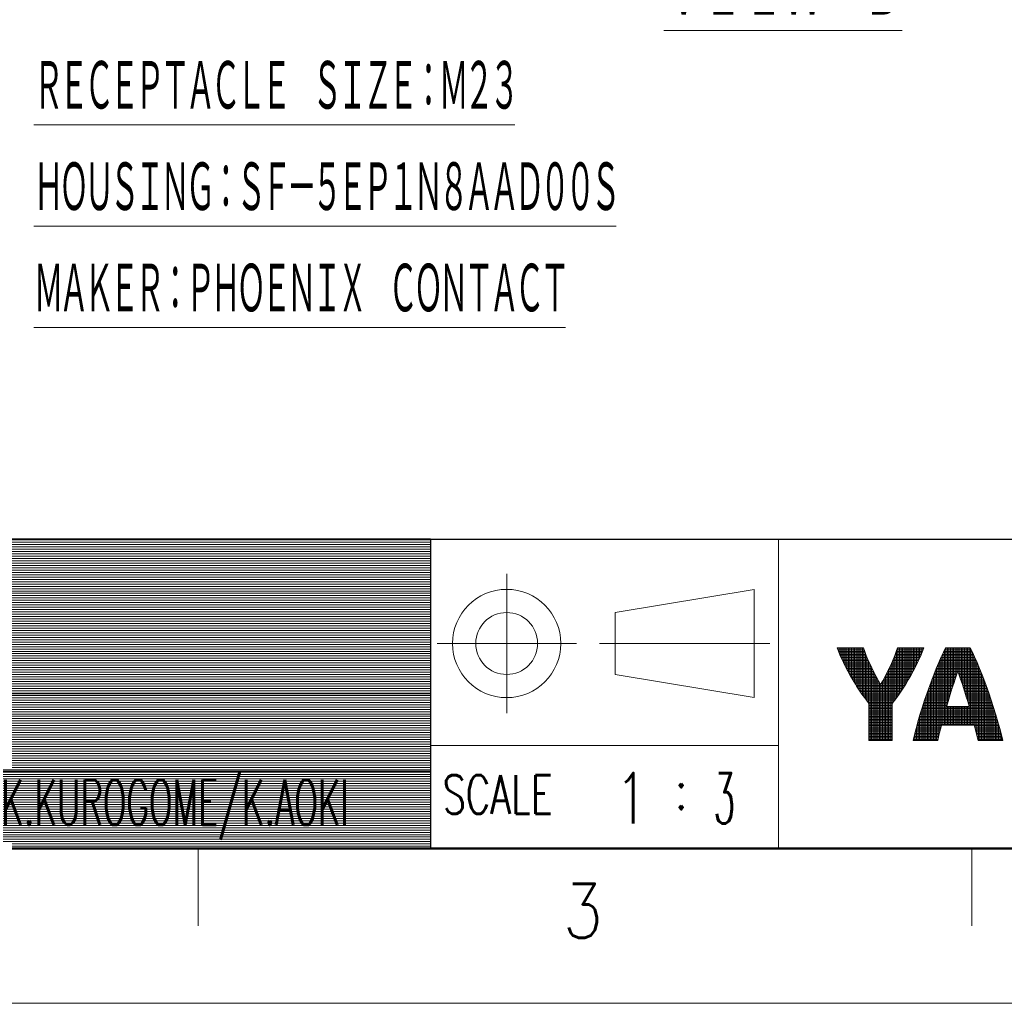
# Model space of a CAD drawing. Header units: millimetres. Extents: x 0 to 1300, y 0 to 891.
# Tile 2 of 127: x 295 to 486, y 0 to 191. Entities that reach past the tile are written whole.
import ezdxf

# ---------------------------------------------------------------- set-up
doc = ezdxf.new("R2010")
doc.units = ezdxf.units.MM
doc.header["$LTSCALE"] = 0.545669
doc.layers.add('NoLayerName_001', color=7, linetype='Continuous')
doc.styles.get("Standard").update_dxf_attribs({"font": 'txt', "bigfont": 'extfont2'})

# ---------------------------------------------------------------- blocks, each defined once
blk = doc.blocks.new('*X49')
at = {"color": 2, "linetype": 'Continuous', "lineweight": 13}
for p, q in [((0, 5.967), (1.699, 5.967)), ((0.012, 5.936), (0.012, 6.001)), ((0.038, 5.867), (1.734, 5.867)), ((0.076, 5.767), (1.769, 5.767)), ((0.112, 5.679), (0.112, 6.001)), ((0.212, 5.441), (0.212, 6.001)), ((0.312, 5.218), (0.312, 6.001)), ((0.412, 5.005), (0.412, 6.001)), ((0.512, 4.803), (0.512, 6.001)), ((0.612, 4.609), (0.612, 6.001)), ((0.712, 4.421), (0.712, 6.001)), ((0.812, 4.239), (0.812, 6.001)), ((0.912, 4.065), (0.912, 6.001)), ((1.012, 3.893), (1.012, 6.001)), ((1.112, 3.728), (1.112, 6.001)), ((1.212, 3.565), (1.212, 6.001)), ((1.312, 3.41), (1.312, 6.001)), ((1.412, 3.255), (1.412, 6.001)), ((1.512, 3.109), (1.512, 6.001)), ((1.612, 2.964), (1.612, 6.001)), ((1.712, 2.824), (1.712, 5.931)), ((3.806, 5.767), (5.499, 5.767)), ((3.812, 2.754), (3.812, 5.784)), ((3.841, 5.867), (5.537, 5.867)), ((3.876, 5.967), (5.575, 5.967)), ((3.912, 2.893), (3.912, 6.001)), ((4.012, 3.034), (4.012, 6.001)), ((4.112, 3.18), (4.112, 6.001)), ((4.212, 3.331), (4.212, 6.001)), ((4.312, 3.485), (4.312, 6.001)), ((4.412, 3.643), (4.412, 6.001)), ((4.512, 3.809), (4.512, 6.001)), ((4.612, 3.976), (4.612, 6.001)), ((4.712, 4.149), (4.712, 6.001)), ((4.812, 4.329), (4.812, 6.001)), ((4.912, 4.512), (4.912, 6.001)), ((5.012, 4.703), (5.012, 6.001)), ((5.112, 4.902), (5.112, 6.001)), ((5.212, 5.108), (5.212, 6.001)), ((5.312, 5.324), (5.312, 6.001)), ((5.412, 5.554), (5.412, 6.001)), ((5.512, 5.801), (5.512, 6.001)), ((0.116, 5.667), (1.806, 5.667)), ((0.157, 5.567), (1.844, 5.567)), ((0.2, 5.467), (1.883, 5.467)), ((0.244, 5.367), (1.923, 5.367)), ((0.289, 5.267), (1.964, 5.267)), ((0.335, 5.167), (2.006, 5.167)), ((1.812, 2.69), (1.812, 5.653)), ((1.912, 2.558), (1.912, 5.395)), ((2.012, 2.433), (2.012, 5.155)), ((3.568, 5.167), (5.239, 5.167)), ((3.611, 5.267), (5.286, 5.267)), ((3.612, 2.494), (3.612, 5.269)), ((3.652, 5.367), (5.331, 5.367)), ((3.692, 5.467), (5.374, 5.467)), ((3.712, 2.622), (3.712, 5.517)), ((3.731, 5.567), (5.417, 5.567)), ((3.769, 5.667), (5.458, 5.667)), ((0.382, 5.067), (2.05, 5.067)), ((0.431, 4.967), (2.093, 4.967)), ((0.48, 4.867), (2.139, 4.867)), ((0.529, 4.767), (2.185, 4.767)), ((0.582, 4.667), (2.232, 4.667)), ((0.634, 4.567), (2.281, 4.567)), ((0.687, 4.467), (2.33, 4.467)), ((2.112, 0), (2.112, 4.927)), ((2.212, 0), (2.212, 4.71)), ((2.312, 0), (2.312, 4.504)), ((3.245, 4.467), (4.888, 4.467)), ((3.294, 4.567), (4.941, 4.567)), ((3.312, 0), (3.312, 4.605)), ((3.342, 4.667), (4.993, 4.667)), ((3.389, 4.767), (5.045, 4.767)), ((3.412, 0), (3.412, 4.816)), ((3.435, 4.867), (5.095, 4.867)), ((3.481, 4.967), (5.144, 4.967)), ((3.512, 0), (3.512, 5.037)), ((3.525, 5.067), (5.193, 5.067)), ((0.742, 4.367), (2.38, 4.367)), ((0.796, 4.267), (2.432, 4.267)), ((0.853, 4.167), (2.483, 4.167)), ((0.91, 4.067), (2.537, 4.067)), ((0.968, 3.967), (2.591, 3.967)), ((1.027, 3.867), (2.645, 3.867)), ((2.412, 0), (2.412, 4.306)), ((2.512, 0), (2.512, 4.113)), ((2.612, 0), (2.612, 3.929)), ((2.912, 0), (2.912, 3.836)), ((2.929, 3.867), (4.547, 3.867)), ((2.984, 3.967), (4.607, 3.967)), ((3.012, 0), (3.012, 4.019)), ((3.038, 4.067), (4.664, 4.067)), ((3.091, 4.167), (4.722, 4.167)), ((3.112, 0), (3.112, 4.207)), ((3.143, 4.267), (4.778, 4.267)), ((3.194, 4.367), (4.833, 4.367)), ((3.212, 0), (3.212, 4.401)), ((1.088, 3.767), (2.702, 3.767)), ((1.148, 3.667), (2.759, 3.667)), ((1.211, 3.567), (4.364, 3.567)), ((1.274, 3.467), (4.3, 3.467)), ((1.339, 3.367), (4.235, 3.367)), ((1.404, 3.267), (4.171, 3.267)), ((2.712, 0), (2.712, 3.75)), ((2.812, 0), (2.812, 3.66)), ((2.816, 3.667), (4.426, 3.667)), ((2.873, 3.767), (4.487, 3.767)), ((1.472, 3.167), (4.103, 3.167)), ((1.54, 3.067), (4.035, 3.067)), ((1.609, 2.967), (3.965, 2.967)), ((1.681, 2.867), (3.894, 2.867)), ((1.753, 2.767), (3.822, 2.767)), ((1.829, 2.667), (3.746, 2.667)), ((1.905, 2.567), (3.67, 2.567)), ((1.984, 2.467), (3.59, 2.467)), ((2.037, 2.367), (3.537, 2.367)), ((2.037, 2.267), (3.537, 2.267)), ((2.037, 2.167), (3.537, 2.167)), ((2.037, 2.067), (3.537, 2.067)), ((2.037, 1.967), (3.537, 1.967)), ((2.037, 1.867), (3.537, 1.867)), ((2.037, 1.767), (3.537, 1.767)), ((2.037, 1.667), (3.537, 1.667)), ((2.037, 1.567), (3.537, 1.567)), ((2.037, 1.467), (3.537, 1.467)), ((2.037, 1.367), (3.537, 1.367)), ((2.037, 1.267), (3.537, 1.267)), ((2.037, 1.167), (3.537, 1.167)), ((2.037, 1.067), (3.537, 1.067)), ((2.037, 0.967), (3.537, 0.967)), ((2.037, 0.867), (3.537, 0.867)), ((2.037, 0.767), (3.537, 0.767)), ((2.037, 0.667), (3.537, 0.667)), ((2.037, 0.567), (3.537, 0.567)), ((2.037, 0.467), (3.537, 0.467)), ((2.037, 0.367), (3.537, 0.367)), ((2.037, 0.267), (3.537, 0.267)), ((2.037, 0.167), (3.537, 0.167)), ((2.037, 0.067), (3.537, 0.067))]:
    blk.add_line(p, q, dxfattribs=at)
blk = doc.blocks.new('*X54')
at = {"color": 2, "linetype": 'Continuous', "lineweight": 13}
for p, q in [((1.971, 5.766), (3.797, 5.766)), ((2.009, 1), (2.009, 5.844)), ((2.019, 5.866), (3.749, 5.866)), ((2.068, 5.966), (3.7, 5.966)), ((2.109, 1), (2.109, 6)), ((2.209, 2.39), (2.209, 6)), ((2.309, 2.726), (2.309, 6)), ((2.409, 3.052), (2.409, 6)), ((2.509, 3.369), (2.509, 6)), ((2.609, 3.678), (2.609, 6)), ((2.709, 3.978), (2.709, 6)), ((2.809, 4.269), (2.809, 6)), ((2.909, 4.414), (2.909, 6)), ((3.009, 4.126), (3.009, 6)), ((3.109, 3.83), (3.109, 6)), ((3.209, 3.526), (3.209, 6)), ((3.309, 3.214), (3.309, 6)), ((3.409, 2.892), (3.409, 6)), ((3.509, 2.562), (3.509, 6)), ((3.609, 2.222), (3.609, 6)), ((3.709, 1), (3.709, 5.949)), ((3.809, 1), (3.809, 5.743)), ((1.699, 5.166), (4.069, 5.166)), ((1.709, 0.532), (1.709, 5.189)), ((1.742, 5.266), (4.026, 5.266)), ((1.786, 5.366), (3.982, 5.366)), ((1.809, 0.936), (1.809, 5.417)), ((1.831, 5.466), (3.937, 5.466)), ((1.877, 5.566), (3.891, 5.566)), ((1.909, 1), (1.909, 5.634)), ((1.924, 5.666), (3.844, 5.666)), ((3.909, 1), (3.909, 5.527)), ((4.009, 0.738), (4.009, 5.305)), ((1.408, 4.466), (2.878, 4.466)), ((1.409, 0), (1.409, 4.468)), ((1.448, 4.566), (4.32, 4.566)), ((1.488, 4.666), (4.28, 4.666)), ((1.509, 0), (1.509, 4.717)), ((1.529, 4.766), (4.239, 4.766)), ((1.571, 4.866), (4.197, 4.866)), ((1.609, 0.106), (1.609, 4.956)), ((1.613, 4.966), (4.155, 4.966)), ((1.655, 5.066), (4.113, 5.066)), ((2.89, 4.466), (4.36, 4.466)), ((4.109, 0.327), (4.109, 5.077)), ((4.209, 0), (4.209, 4.838)), ((4.309, 0), (4.309, 4.596)), ((1.175, 3.866), (2.671, 3.866)), ((1.209, 0), (1.209, 3.954)), ((1.213, 3.966), (2.705, 3.966)), ((1.251, 4.066), (2.739, 4.066)), ((1.29, 4.166), (2.773, 4.166)), ((1.309, 0), (1.309, 4.216)), ((1.328, 4.266), (2.808, 4.266)), ((1.368, 4.366), (2.843, 4.366)), ((2.925, 4.366), (4.4, 4.366)), ((2.96, 4.266), (4.44, 4.266)), ((2.995, 4.166), (4.478, 4.166)), ((3.029, 4.066), (4.516, 4.066)), ((3.063, 3.966), (4.555, 3.966)), ((3.097, 3.866), (4.593, 3.866)), ((4.409, 0), (4.409, 4.345)), ((4.509, 0), (4.509, 4.087)), ((4.609, 0), (4.609, 3.825)), ((0.956, 3.266), (2.476, 3.266)), ((0.992, 3.366), (2.508, 3.366)), ((1.009, 0), (1.009, 3.412)), ((1.028, 3.466), (2.54, 3.466)), ((1.065, 3.566), (2.572, 3.566)), ((1.101, 3.666), (2.605, 3.666)), ((1.109, 0), (1.109, 3.686)), ((1.138, 3.766), (2.638, 3.766)), ((3.13, 3.766), (4.63, 3.766)), ((3.163, 3.666), (4.667, 3.666)), ((3.196, 3.566), (4.703, 3.566)), ((3.228, 3.466), (4.74, 3.466)), ((3.26, 3.366), (4.776, 3.366)), ((3.292, 3.266), (4.812, 3.266)), ((4.709, 0), (4.709, 3.552)), ((4.809, 0), (4.809, 3.275)), ((0.716, 2.566), (2.261, 2.566)), ((0.75, 2.666), (2.291, 2.666)), ((0.784, 2.766), (2.321, 2.766)), ((0.809, 0), (0.809, 2.839)), ((0.818, 2.866), (2.351, 2.866)), ((0.852, 2.966), (2.382, 2.966)), ((0.886, 3.066), (2.413, 3.066)), ((0.909, 0), (0.909, 3.131)), ((0.921, 3.166), (2.444, 3.166)), ((3.324, 3.166), (4.847, 3.166)), ((3.355, 3.066), (4.882, 3.066)), ((3.386, 2.966), (4.916, 2.966)), ((3.417, 2.866), (4.95, 2.866)), ((3.447, 2.766), (4.984, 2.766)), ((3.477, 2.666), (5.018, 2.666)), ((3.507, 2.566), (5.051, 2.566)), ((4.909, 0), (4.909, 2.988)), ((5.009, 0), (5.009, 2.694)), ((0.509, 0), (0.509, 1.915)), ((0.524, 1.966), (5.244, 1.966)), ((0.555, 2.066), (5.213, 2.066)), ((0.587, 2.166), (5.181, 2.166)), ((0.609, 0), (0.609, 2.234)), ((0.619, 2.266), (2.172, 2.266)), ((0.652, 2.366), (2.202, 2.366)), ((0.684, 2.466), (2.231, 2.466)), ((0.709, 0), (0.709, 2.542)), ((2.209, 1), (2.209, 2.2)), ((2.309, 1), (2.309, 2.2)), ((2.409, 1), (2.409, 2.2)), ((2.509, 1), (2.509, 2.2)), ((2.609, 1), (2.609, 2.2)), ((2.709, 1), (2.709, 2.2)), ((2.809, 1), (2.809, 2.2)), ((2.909, 1), (2.909, 2.2)), ((3.009, 1), (3.009, 2.2)), ((3.109, 1), (3.109, 2.2)), ((3.209, 1), (3.209, 2.2)), ((3.309, 1), (3.309, 2.2)), ((3.409, 1), (3.409, 2.2)), ((3.509, 1), (3.509, 2.2)), ((3.537, 2.466), (5.084, 2.466)), ((3.566, 2.366), (5.116, 2.366)), ((3.595, 2.266), (5.149, 2.266)), ((3.609, 1), (3.609, 2.2)), ((5.109, 0), (5.109, 2.39)), ((5.209, 0), (5.209, 2.08)), ((0.344, 1.366), (5.424, 1.366)), ((0.373, 1.466), (5.395, 1.466)), ((0.402, 1.566), (5.366, 1.566)), ((0.409, 0), (0.409, 1.588)), ((0.432, 1.666), (5.336, 1.666)), ((0.463, 1.766), (5.305, 1.766)), ((0.493, 1.866), (5.274, 1.866)), ((5.309, 0), (5.309, 1.756)), ((5.409, 0), (5.409, 1.42)), ((0.15, 0.666), (1.742, 0.666)), ((0.176, 0.766), (1.766, 0.766)), ((0.203, 0.866), (1.791, 0.866)), ((0.209, 0), (0.209, 0.886)), ((0.231, 0.966), (1.816, 0.966)), ((0.258, 1.066), (5.51, 1.066)), ((0.286, 1.166), (5.482, 1.166)), ((0.309, 0), (0.309, 1.246)), ((0.314, 1.266), (5.453, 1.266)), ((3.951, 0.966), (5.537, 0.966)), ((3.977, 0.866), (5.565, 0.866)), ((4.002, 0.766), (5.592, 0.766)), ((4.026, 0.666), (5.618, 0.666)), ((5.509, 0), (5.509, 1.07)), ((5.609, 0), (5.609, 0.704)), ((0, 0.066), (1.599, 0.066)), ((0.009, 0), (0.009, 0.102)), ((0.024, 0.166), (1.622, 0.166)), ((0.048, 0.266), (1.645, 0.266)), ((0.072, 0.366), (1.669, 0.366)), ((0.098, 0.466), (1.692, 0.466)), ((0.109, 0), (0.109, 0.507)), ((0.124, 0.566), (1.717, 0.566)), ((4.051, 0.566), (5.644, 0.566)), ((4.075, 0.466), (5.67, 0.466)), ((4.099, 0.366), (5.696, 0.366)), ((4.122, 0.266), (5.72, 0.266)), ((4.146, 0.166), (5.744, 0.166)), ((4.169, 0.066), (5.768, 0.066)), ((5.709, 0), (5.709, 0.313))]:
    blk.add_line(p, q, dxfattribs=at)
blk = doc.blocks.new('JZB_0004')
at = {"layer": 'NoLayerName_001', "color": 3, "lineweight": 13, "char_height": 3.27, "attachment_point": 5}
for s, insert in [('\\A1;\\W0.7500;1', (0.818, 1.635)), ('\\A1;\\W0.5000;3', (6.818, 1.635))]:
    blk.add_mtext(s, dxfattribs=dict(at, insert=insert))
blk = doc.blocks.new('JZB_0005')
at = {"layer": 'NoLayerName_001', "color": 3, "lineweight": 13}
for s, insert, char_height, attachment_point in [('\\A1;\\W0.7500;1', (0.91, 1.82), 3.64, 5), ('\\A1;\\W0.7500;1', (5.91, 1.82), 3.64, 5), ('\\A1;\\W0.5000;REVISED', (8.41, 1.82), 3.64, 4), ("\\A1;\\W0.6383;Jun.23.'16", (51.91, 1.82), 2.91, 5), ('\\A1;\\W0.5543;K.KUROGOME/K.AOKI', (81.91, 1.82), 2.91, 5)]:
    blk.add_mtext(s, dxfattribs=dict(at, insert=insert, char_height=char_height, attachment_point=attachment_point))
blk = doc.blocks.new('*X12')
at = {"color": 7, "linetype": 'Continuous', "lineweight": 13}
for p, q in [((0, 19.8), (100, 19.8)), ((0, 19.65), (100, 19.65)), ((0, 19.5), (100, 19.5)), ((0, 19.35), (100, 19.35)), ((0, 19.2), (100, 19.2)), ((0, 19.05), (100, 19.05)), ((0, 18.9), (100, 18.9)), ((0, 18.75), (100, 18.75)), ((0, 18.6), (100, 18.6)), ((0, 18.45), (100, 18.45)), ((0, 18.3), (100, 18.3)), ((0, 18.15), (100, 18.15)), ((0, 18), (100, 18)), ((0, 17.85), (100, 17.85)), ((0, 17.7), (100, 17.7)), ((0, 17.55), (100, 17.55)), ((0, 17.4), (100, 17.4)), ((0, 17.25), (100, 17.25)), ((0, 17.1), (100, 17.1)), ((0, 16.95), (100, 16.95)), ((0, 16.8), (100, 16.8)), ((0, 16.65), (100, 16.65)), ((0, 16.5), (100, 16.5)), ((0, 16.35), (100, 16.35)), ((0, 16.2), (100, 16.2)), ((0, 16.05), (100, 16.05)), ((0, 15.9), (100, 15.9)), ((0, 15.75), (100, 15.75)), ((0, 15.6), (100, 15.6)), ((0, 15.45), (100, 15.45)), ((0, 15.3), (100, 15.3)), ((0, 15.15), (100, 15.15)), ((0, 15), (100, 15)), ((0, 14.85), (100, 14.85)), ((0, 14.7), (100, 14.7)), ((0, 14.55), (100, 14.55)), ((0, 14.4), (100, 14.4)), ((0, 14.25), (100, 14.25)), ((0, 14.1), (100, 14.1)), ((0, 13.95), (100, 13.95)), ((0, 13.8), (100, 13.8)), ((0, 13.65), (100, 13.65)), ((0, 13.5), (100, 13.5)), ((0, 13.35), (100, 13.35)), ((0, 13.2), (100, 13.2)), ((0, 13.05), (100, 13.05)), ((0, 12.9), (100, 12.9)), ((0, 12.75), (100, 12.75)), ((0, 12.6), (100, 12.6)), ((0, 12.45), (100, 12.45)), ((0, 12.3), (100, 12.3)), ((0, 12.15), (100, 12.15)), ((0, 12), (100, 12)), ((0, 11.85), (100, 11.85)), ((0, 11.7), (100, 11.7)), ((0, 11.55), (100, 11.55)), ((0, 11.4), (100, 11.4)), ((0, 11.25), (100, 11.25)), ((0, 11.1), (100, 11.1)), ((0, 10.95), (100, 10.95)), ((0, 10.8), (100, 10.8)), ((0, 10.65), (100, 10.65)), ((0, 10.5), (100, 10.5)), ((0, 10.35), (100, 10.35)), ((0, 10.2), (100, 10.2)), ((0, 10.05), (100, 10.05)), ((0, 9.9), (100, 9.9)), ((0, 9.75), (100, 9.75)), ((0, 9.6), (100, 9.6)), ((0, 9.45), (100, 9.45)), ((0, 9.3), (100, 9.3)), ((0, 9.15), (100, 9.15)), ((0, 9), (100, 9)), ((0, 8.85), (100, 8.85)), ((0, 8.7), (100, 8.7)), ((0, 8.55), (100, 8.55)), ((0, 8.4), (100, 8.4)), ((0, 8.25), (100, 8.25)), ((0, 8.1), (100, 8.1)), ((0, 7.95), (100, 7.95)), ((0, 7.8), (100, 7.8)), ((0, 7.65), (100, 7.65)), ((0, 7.5), (100, 7.5)), ((0, 7.35), (100, 7.35)), ((0, 7.2), (100, 7.2)), ((0, 7.05), (100, 7.05)), ((0, 6.9), (100, 6.9)), ((0, 6.75), (100, 6.75)), ((0, 6.6), (100, 6.6)), ((0, 6.45), (100, 6.45)), ((0, 6.3), (100, 6.3)), ((0, 6.15), (100, 6.15)), ((0, 6), (100, 6)), ((0, 5.85), (100, 5.85)), ((0, 5.7), (100, 5.7)), ((0, 5.55), (100, 5.55)), ((0, 5.4), (100, 5.4)), ((0, 5.25), (100, 5.25)), ((0, 5.1), (100, 5.1)), ((0, 4.95), (100, 4.95)), ((0, 4.8), (100, 4.8)), ((0, 4.65), (100, 4.65)), ((0, 4.5), (100, 4.5)), ((0, 4.35), (100, 4.35)), ((0, 4.2), (100, 4.2)), ((0, 4.05), (100, 4.05)), ((0, 3.9), (100, 3.9)), ((0, 3.75), (100, 3.75)), ((0, 3.6), (100, 3.6)), ((0, 3.45), (100, 3.45)), ((0, 3.3), (100, 3.3)), ((0, 3.15), (100, 3.15)), ((0, 3), (100, 3)), ((0, 2.85), (100, 2.85)), ((0, 2.7), (100, 2.7)), ((0, 2.55), (100, 2.55)), ((0, 2.4), (100, 2.4)), ((0, 2.25), (100, 2.25)), ((0, 2.1), (100, 2.1)), ((0, 1.95), (100, 1.95)), ((0, 1.8), (100, 1.8)), ((0, 1.65), (100, 1.65)), ((0, 1.5), (100, 1.5)), ((0, 1.35), (100, 1.35)), ((0, 1.2), (100, 1.2)), ((0, 1.05), (100, 1.05)), ((0, 0.9), (100, 0.9)), ((0, 0.75), (100, 0.75)), ((0, 0.6), (100, 0.6)), ((0, 0.45), (100, 0.45)), ((0, 0.3), (100, 0.3)), ((0, 0.15), (100, 0.15)), ((0, 0), (100, 0))]:
    blk.add_line(p, q, dxfattribs=at)
blk = doc.blocks.new('JZB_0006')
at = {"layer": 'NoLayerName_001', "color": 7, "linetype": 'Continuous', "lineweight": 25}
for p, q in [((100, 20), (0, 20)), ((100, 20), (100, 0)), ((0, 0), (100, 0))]:
    blk.add_line(p, q, dxfattribs=at)
blk.add_blockref('*X12', (0, 0.15))

msp = doc.modelspace()

# ---------------------------------------------------------------- linework, layer by layer
at = {"layer": 'NoLayerName_001', "color": 7, "linetype": 'Continuous', "lineweight": 25}
msp.add_line((75, 90), (1230, 90), dxfattribs=at)
at = {"layer": 'NoLayerName_001', "color": 2, "linetype": 'Continuous', "lineweight": 13}
for p, q in [((375, 90), (375, 30)), ((442.5, 90), (442.5, 30)), ((389.7901, 83.2833), (389.7901, 56.2833)), ((437.7961, 80.2731), (410.7961, 75.7731)), ((437.7961, 59.2731), (437.7961, 80.2731)), ((375, 75), (75, 75)), ((410.7961, 75.7731), (410.7961, 63.7731)), ((376.3051, 69.7731), (403.3051, 69.7731)), ((407.7961, 69.7731), (440.7961, 69.7731)), ((453.8761, 68.9495), (454.126, 68.2855)), ((458.9766, 68.9495), (453.8761, 68.9495)), ((459.2317, 68.2168), (458.9766, 68.9495)), ((465.5756, 68.9495), (465.3212, 68.2186)), ((470.6756, 68.9495), (465.5756, 68.9495)), ((470.4257, 68.2854), (470.6756, 68.9495)), ((474.8766, 68.9495), (474.4679, 68.1086)), ((479.6752, 68.9495), (474.8766, 68.9495)), ((480.0838, 68.1085), (479.6752, 68.9495)), ((454.126, 68.2855), (454.4135, 67.5803)), ((454.4135, 67.5803), (454.7391, 66.8362)), ((454.7391, 66.8362), (455.1026, 66.057)), ((459.5177, 67.4582), (459.2317, 68.2168)), ((459.8348, 66.6759), (459.5177, 67.4582)), ((465.0358, 67.4616), (464.7193, 66.6806)), ((465.3212, 68.2186), (465.0358, 67.4616)), ((469.449, 66.0565), (469.8125, 66.8359)), ((469.8125, 66.8359), (470.1381, 67.5801)), ((470.1381, 67.5801), (470.4257, 68.2854)), ((474.0304, 67.1583), (473.5669, 66.0998)), ((474.4679, 68.1086), (474.0304, 67.1583)), ((480.5214, 67.1581), (480.0838, 68.1085)), ((480.9848, 66.0993), (480.5214, 67.1581)), ((455.1026, 66.057), (455.5027, 65.2478)), ((455.5027, 65.2478), (455.9369, 64.416)), ((460.1827, 65.8726), (459.8348, 66.6759)), ((460.5608, 65.0517), (460.1827, 65.8726)), ((460.9679, 64.2171), (460.5608, 65.0517)), ((463.9939, 65.0576), (463.5868, 64.223)), ((464.3718, 65.8782), (463.9939, 65.0576)), ((464.7193, 66.6806), (464.3718, 65.8782)), ((468.6147, 64.4155), (469.0489, 65.2473)), ((469.0489, 65.2473), (469.449, 66.0565)), ((473.0819, 64.9378), (472.5813, 63.6817)), ((473.5669, 66.0998), (473.0819, 64.9378)), ((481.4698, 64.9371), (480.9848, 66.0993)), ((481.9705, 63.6808), (481.4698, 64.9371)), ((410.7961, 63.7731), (437.7961, 59.2731)), ((455.9369, 64.416), (456.4013, 63.5707)), ((456.4013, 63.5707), (456.8903, 62.7231)), ((461.4023, 63.3737), (460.9679, 64.2171)), ((461.8619, 62.5266), (461.4023, 63.3737)), ((463.152, 63.3788), (462.6918, 62.5303)), ((463.5868, 64.223), (463.152, 63.3788)), ((467.6613, 62.7227), (468.1503, 63.5702)), ((468.1503, 63.5702), (468.6147, 64.4155)), ((472.5813, 63.6817), (472.0721, 62.3458)), ((476.7386, 62.8517), (477.0093, 63.6429)), ((477.0093, 63.6429), (477.2755, 64.4009)), ((477.2755, 64.4009), (477.5405, 63.6466)), ((477.5405, 63.6466), (477.8102, 62.8587)), ((482.4797, 62.3444), (481.9705, 63.6808)), ((456.8903, 62.7231), (457.397, 61.8859)), ((457.397, 61.8859), (457.6317, 61.5113)), ((457.6317, 61.5113), (458.1457, 60.7187)), ((462.2759, 61.7982), (461.8619, 62.5266)), ((462.6918, 62.5303), (462.2759, 61.7982)), ((466.4053, 60.7173), (466.9191, 61.5096)), ((466.9191, 61.5096), (467.1547, 61.8856)), ((467.1547, 61.8856), (467.6613, 62.7227)), ((472.0721, 62.3458), (471.5627, 60.9483)), ((475.913, 60.3111), (476.1889, 61.1817)), ((476.1889, 61.1817), (476.4646, 62.03)), ((476.4646, 62.03), (476.7386, 62.8517)), ((477.8102, 62.8587), (478.0833, 62.04)), ((478.0833, 62.04), (478.3583, 61.1941)), ((478.3583, 61.1941), (478.6337, 60.3251)), ((482.9892, 60.9465), (482.4797, 62.3444)), ((75, 60), (375, 60)), ((458.1457, 60.7187), (458.6505, 59.9772)), ((458.6505, 59.9772), (459.1369, 59.2972)), ((459.1369, 59.2972), (459.5974, 58.6866)), ((464.9541, 58.6863), (465.4145, 59.2966)), ((465.4145, 59.2966), (465.9007, 59.9761)), ((465.9007, 59.9761), (466.4053, 60.7173)), ((471.301, 60.2052), (470.8102, 58.7624)), ((471.5627, 60.9483), (471.301, 60.2052)), ((475.3682, 58.5245), (475.6388, 59.4234)), ((475.6388, 59.4234), (475.913, 60.3111)), ((478.6337, 60.3251), (478.9077, 59.4382)), ((478.9077, 59.4382), (479.1785, 58.5389)), ((483.2488, 60.2096), (482.9892, 60.9465)), ((483.7398, 58.7663), (483.2488, 60.2096)), ((459.5974, 58.6866), (460.0262, 58.1495)), ((460.0262, 58.1498), (460.0262, 50.947)), ((464.5256, 58.1495), (464.9541, 58.6863)), ((464.5256, 50.947), (464.5256, 58.1495)), ((470.3449, 57.3286), (469.9117, 55.9258)), ((470.8102, 58.7624), (470.3449, 57.3286)), ((475.0828, 57.5501), (475.1032, 57.6207)), ((479.4681, 57.5501), (475.0828, 57.5501)), ((475.1032, 57.6207), (475.3682, 58.5245)), ((479.1785, 58.5389), (479.444, 57.6336)), ((479.444, 57.6336), (479.4681, 57.5501)), ((484.2053, 57.3319), (483.7398, 58.7663)), ((484.6387, 55.9284), (484.2053, 57.3319)), ((469.9117, 55.9258), (469.5157, 54.5732)), ((485.0349, 54.5751), (484.6387, 55.9284)), ((469.5157, 54.5732), (469.1602, 53.2859)), ((473.6704, 52.2261), (474.0178, 53.634)), ((474.0178, 53.634), (474.0985, 53.9499)), ((474.0985, 53.9499), (480.4524, 53.9499)), ((480.4524, 53.9499), (480.5506, 53.5652)), ((480.5506, 53.5652), (480.8939, 52.1715)), ((485.3908, 53.2872), (485.0349, 54.5751)), ((468.8468, 52.0756), (468.576, 50.9499)), ((469.1602, 53.2859), (468.8468, 52.0756)), ((473.3759, 50.9499), (473.6704, 52.2261)), ((480.8939, 52.1715), (481.1755, 50.9499)), ((485.7044, 52.0762), (485.3908, 53.2872)), ((485.9754, 50.9499), (485.7044, 52.0762)), ((442.5, 50.0001), (375, 50.0001)), ((460.0262, 50.947), (464.5257, 50.947)), ((468.576, 50.9499), (473.3759, 50.9499)), ((481.1755, 50.9499), (485.9754, 50.9499)), ((375, 45), (75, 45)), ((330, 30), (330, 15)), ((480, 30), (480, 15))]:
    msp.add_line(p, q, dxfattribs=at)
at = {"layer": 'NoLayerName_001', "color": 7, "linetype": 'Continuous', "lineweight": 50}
msp.add_line((1230, 30), (75, 30), dxfattribs=at)
at = {"layer": 'NoLayerName_001', "color": 7, "linetype": 'Continuous', "lineweight": 13}
msp.add_line((1260, 0), (0, 0), dxfattribs=at)
at = {"layer": 'NoLayerName_001', "color": 2, "linetype": 'Continuous', "lineweight": 13}
for radius in [10.5, 6]:
    msp.add_circle((389.7901, 69.7731), radius, dxfattribs=at)

# ---------------------------------------------------------------- block references
at = {"layer": 'NoLayerName_001', "xscale": 3, "yscale": 3, "zscale": 3}
for name, p in [('JZB_0006', (75, 30)), ('JZB_0004', (411.5475, 34.845)), ('*X49', (453.9139, 50.947)), ('*X54', (468.6239, 50.9499)), ('JZB_0005', (79.77, 32.04))]:
    msp.add_blockref(name, p, dxfattribs=at)

# ---------------------------------------------------------------- texts
at = {"layer": 'NoLayerName_001', "color": 3, "lineweight": 13, "insert": (420.2583, 190.7083), "char_height": 10.5, "attachment_point": 7}
msp.add_mtext('\\A1;\\W0.6667;\\LＶＩＥＷ\u3000Ｂ\\l', dxfattribs=at)
at = {"layer": 'NoLayerName_001', "color": 3, "lineweight": 13, "char_height": 10.5, "attachment_point": 7, "line_spacing_factor": 1.122857}
for s, insert in [('\\A1;\\W0.5000;\\T0.8333;\\LＲＥＣＥＰＴＡＣＬＥ\u3000ＳＩＺＥ：Ｍ２３\\l\\P\\LＨＯＵＳＩＮＧ：ＳＦ－５ＥＰ１Ｎ８ＡＡＤ００Ｓ\\l\\P\\LＭＡＫＥＲ：ＰＨＯＥＮＩＸ\u3000ＣＯＮＴＡＣＴ\\l', (298.1044, 133.168)), ('\\A1;\\W0.5000;\\T0.8333;\\LＲＥＣＥＰＴＡＣＬＥ\u3000ＳＩＺＥ：Ｍ１２\\l\\P\\LＨＯＵＳＩＮＧ：ＳＡＣＣ－ＭＳＱ－Ｍ１２ＭＳ－２５－３，２\u3000ＳＣＯ\\l\\P\\LＭＡＫＥＲ：ＰＨＯＥＮＩＸ\u3000ＣＯＮＴＡＣＴ\\l', (93.7231, 99.008))]:
    msp.add_mtext(s, dxfattribs=dict(at, insert=insert))
at = {"layer": 'NoLayerName_001', "color": 2, "lineweight": 13, "attachment_point": 7}
for s, insert, char_height in [('\\A1;\\W0.7000;SCALE', (377.3673, 36.7549), 7.5), ('\\A1;\\W0.8600;:', (422.25, 37.6197), 7.5), ('\\A1;\\W0.8600;3', (400.6628, 12.6782), 10.5)]:
    msp.add_mtext(s, dxfattribs=dict(at, insert=insert, char_height=char_height))

doc.saveas('drawing.dxf')
